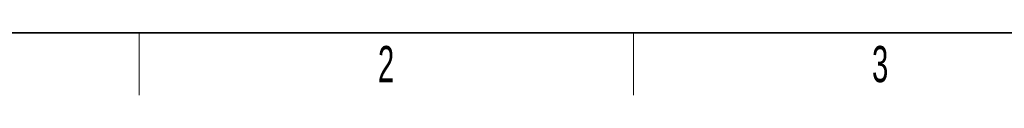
# Model space of a CAD drawing. Header units: millimetres. Extents: x 5 to 418, y 2 to 292.
# Tile 2 of 23: x 62 to 157, y 6 to 12. Entities that reach past the tile are written whole.
import ezdxf

# ---------------------------------------------------------------- set-up
doc = ezdxf.new("R2010")
doc.units = ezdxf.units.MM
doc.layers.add('SLD-0', color=7, linetype='Continuous')
doc.styles.add('SLDTEXTSTYLE0', font='TXT', dxfattribs={"width": 0.605})

msp = doc.modelspace()

# ---------------------------------------------------------------- linework, layer by layer
at = {"layer": 'SLD-0', "lineweight": 35}
msp.add_line((26, 12), (408, 12), dxfattribs=at)
at = {"layer": 'SLD-0', "lineweight": 18}
for p, q in [((73.75, 6), (73.75, 12)), ((121.5, 6), (121.5, 12))]:
    msp.add_line(p, q, dxfattribs=at)

# ---------------------------------------------------------------- texts
at = {"layer": 'SLD-0', "char_height": 3.5, "attachment_point": 2, "style": 'SLDTEXTSTYLE0'}
for s, insert in [('2', (97.6027, 10.743)), ('3', (145.3527, 10.743))]:
    msp.add_mtext(s, dxfattribs=dict(at, insert=insert))

doc.saveas('drawing.dxf')
